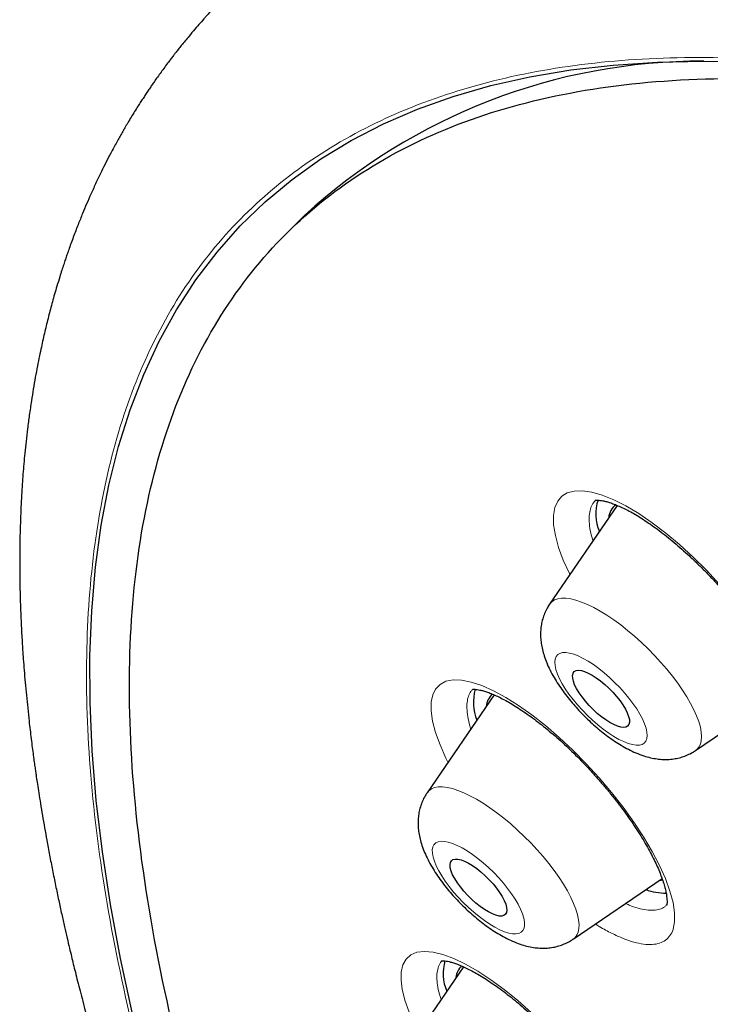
# Model space of a CAD drawing. Header units: millimetres. Extents: x 8 to 971, y 12 to 977.
# Tile 67 of 196: x 760 to 768, y 525 to 536. Entities that reach past the tile are written whole.
import ezdxf

# ---------------------------------------------------------------- set-up
doc = ezdxf.new("R2010")
doc.units = ezdxf.units.MM

msp = doc.modelspace()

# ---------------------------------------------------------------- linework, layer by layer
at = {"color": 7, "linetype": 'Continuous', "lineweight": 30}
for p, q in [((763.402, 534.058), (763.183, 533.839)), ((767.095, 530.636), (766.297, 529.472)), ((765.641, 528.4), (764.85, 527.244)), ((768.02, 527.744), (769.079, 528.465)), ((766.573, 525.517), (767.624, 526.232)), ((765.278, 525.191), (764.494, 524.047))]:
    msp.add_line(p, q, dxfattribs=at)
at = {"color": 252, "linetype": 'Continuous', "lineweight": 0}
msp.add_line((768.034, 527.754), (768.02, 527.744), dxfattribs=at)
at = {"color": 7, "linetype": 'Continuous', "lineweight": 30, "flags": 128}
for points in [[(761.369, 524.636), (761.228, 525.289), (761.11, 525.927), (761.015, 526.548), (760.943, 527.153), (760.895, 527.74), (760.869, 528.309), (760.867, 528.86), (760.889, 529.393), (760.933, 529.906), (761.001, 530.401), (761.092, 530.876), (761.206, 531.331), (761.343, 531.765), (761.503, 532.18), (761.686, 532.573), (761.891, 532.946), (762.12, 533.297), (762.37, 533.626), (762.643, 533.934), (762.938, 534.22), (763.255, 534.484), (763.593, 534.725), (763.953, 534.944), (764.334, 535.14), (764.736, 535.313), (765.158, 535.463), (765.601, 535.591), (766.064, 535.695), (766.546, 535.776), (767.048, 535.833), (767.569, 535.868), (768.109, 535.879), (768.667, 535.867)], [(767.218, 528.032), (767.197, 528.02), (767.17, 528.016), (767.136, 528.02), (767.097, 528.03), (767.054, 528.049), (767.008, 528.073), (766.959, 528.104), (766.909, 528.141), (766.859, 528.182), (766.81, 528.228), (766.762, 528.276), (766.719, 528.325), (766.679, 528.376), (766.644, 528.426), (766.615, 528.474), (766.592, 528.519), (766.577, 528.561), (766.569, 528.598), (766.568, 528.63), (766.574, 528.656), (766.588, 528.674), (766.609, 528.686), (766.637, 528.69), (766.671, 528.687), (766.709, 528.676), (766.753, 528.658), (766.799, 528.633), (766.848, 528.602), (766.898, 528.565), (766.948, 528.524), (766.997, 528.479), (767.044, 528.431), (767.088, 528.381), (767.128, 528.331), (767.163, 528.281), (767.192, 528.233), (767.214, 528.187), (767.23, 528.145), (767.238, 528.108), (767.239, 528.076), (767.232, 528.051), (767.218, 528.032)], [(765.788, 525.831), (765.776, 525.81), (765.757, 525.796), (765.732, 525.789), (765.7, 525.79), (765.663, 525.799), (765.621, 525.815), (765.575, 525.838), (765.527, 525.867), (765.477, 525.902), (765.427, 525.942), (765.377, 525.986), (765.33, 526.033), (765.285, 526.082), (765.243, 526.133), (765.207, 526.183), (765.176, 526.232), (765.151, 526.278), (765.134, 526.321), (765.123, 526.36), (765.12, 526.394), (765.124, 526.421), (765.136, 526.442), (765.155, 526.456), (765.181, 526.462), (765.212, 526.461), (765.25, 526.453), (765.291, 526.437), (765.337, 526.414), (765.385, 526.385), (765.435, 526.35), (765.485, 526.31), (765.535, 526.266), (765.583, 526.219), (765.628, 526.169), (765.669, 526.119), (765.705, 526.069), (765.736, 526.02), (765.761, 525.974), (765.779, 525.93), (765.789, 525.892), (765.792, 525.858), (765.788, 525.831)], [(767.594, 526.212), (767.613, 526.215), (767.63, 526.219)]]:
    msp.add_lwpolyline(points, dxfattribs=at)
at = {"color": 252, "linetype": 'Continuous', "lineweight": 0, "flags": 128}
for points in [[(766.536, 529.82), (766.53, 529.831), (766.457, 529.991), (766.402, 530.14), (766.364, 530.279), (766.343, 530.405), (766.342, 530.515), (766.358, 530.61), (766.392, 530.688), (766.44, 530.744), (766.503, 530.783), (766.585, 530.806), (766.683, 530.81), (766.795, 530.793), (766.919, 530.758), (767.054, 530.703), (767.198, 530.63), (767.349, 530.539), (767.507, 530.432), (767.667, 530.31), (767.829, 530.174), (767.991, 530.027), (768.149, 529.87), (768.304, 529.704)], [(766.297, 529.472), (766.322, 529.5), (766.354, 529.521), (766.393, 529.535), (766.438, 529.542), (766.489, 529.541), (766.546, 529.533), (766.607, 529.518), (766.673, 529.496), (766.744, 529.466), (766.818, 529.43), (766.894, 529.388), (766.973, 529.339), (767.054, 529.284), (767.136, 529.225), (767.218, 529.16), (767.299, 529.091), (767.38, 529.018), (767.459, 528.943), (767.536, 528.864), (767.61, 528.784), (767.68, 528.703), (767.747, 528.62), (767.809, 528.538), (767.865, 528.457), (767.917, 528.377), (767.962, 528.299), (768.001, 528.224), (768.033, 528.152), (768.059, 528.084), (768.077, 528.02), (768.088, 527.961), (768.092, 527.907), (768.088, 527.859), (768.077, 527.818), (768.059, 527.783), (768.034, 527.754), (768.034, 527.754)], [(766.392, 528.875), (766.373, 528.852), (766.362, 528.822), (766.358, 528.787), (766.361, 528.745), (766.371, 528.698), (766.389, 528.646), (766.414, 528.591), (766.445, 528.532), (766.482, 528.471), (766.525, 528.408), (766.574, 528.344), (766.626, 528.281), (766.683, 528.219), (766.742, 528.158), (766.804, 528.1), (766.867, 528.045), (766.93, 527.995), (766.994, 527.949), (767.055, 527.909), (767.115, 527.875), (767.172, 527.848), (767.226, 527.827), (767.275, 527.813), (767.319, 527.807), (767.357, 527.808), (767.389, 527.816), (767.415, 527.832), (767.434, 527.855), (767.445, 527.884), (767.449, 527.92), (767.446, 527.961), (767.436, 528.008), (767.418, 528.06), (767.393, 528.116), (767.362, 528.174), (767.325, 528.236), (767.281, 528.298), (767.233, 528.362), (767.18, 528.425), (767.124, 528.488), (767.064, 528.548), (767.003, 528.606), (766.94, 528.661), (766.876, 528.711), (766.813, 528.757), (766.751, 528.797), (766.692, 528.831), (766.635, 528.859), (766.581, 528.88), (766.532, 528.893), (766.488, 528.9), (766.45, 528.899), (766.418, 528.89), (766.392, 528.875)], [(765.096, 527.605), (765.071, 527.653), (765.002, 527.81), (764.949, 527.956), (764.915, 528.09), (764.898, 528.21), (764.899, 528.316), (764.916, 528.4), (764.95, 528.468), (765.002, 528.523), (765.072, 528.56), (765.157, 528.577), (765.257, 528.574), (765.371, 528.551), (765.496, 528.51), (765.633, 528.449), (765.778, 528.37), (765.93, 528.275), (766.088, 528.163), (766.249, 528.037), (766.41, 527.898), (766.571, 527.747), (766.729, 527.587), (766.882, 527.421), (767.028, 527.249), (767.166, 527.073), (767.292, 526.898), (767.407, 526.724), (767.508, 526.553), (767.595, 526.388), (767.665, 526.232), (767.718, 526.085), (767.754, 525.95), (767.772, 525.829), (767.772, 525.723), (767.754, 525.633), (767.754, 525.633)], [(764.847, 527.24), (764.869, 527.268), (764.9, 527.29), (764.938, 527.306), (764.982, 527.314), (765.032, 527.315), (765.087, 527.308), (765.148, 527.294), (765.213, 527.273), (765.283, 527.245), (765.356, 527.21), (765.433, 527.169), (765.511, 527.121), (765.592, 527.068), (765.673, 527.009), (765.755, 526.945), (765.837, 526.877), (765.918, 526.805), (765.997, 526.73), (766.075, 526.652), (766.149, 526.572), (766.22, 526.491), (766.287, 526.409), (766.35, 526.326), (766.408, 526.245), (766.46, 526.165), (766.507, 526.086), (766.547, 526.01), (766.58, 525.938), (766.607, 525.869), (766.627, 525.804), (766.639, 525.744), (766.644, 525.689), (766.642, 525.641), (766.633, 525.598)], [(764.917, 526.605), (764.911, 526.571), (764.912, 526.531), (764.92, 526.486), (764.935, 526.436), (764.958, 526.381), (764.987, 526.323), (765.023, 526.263), (765.064, 526.2), (765.111, 526.137), (765.162, 526.073), (765.218, 526.011), (765.276, 525.949), (765.337, 525.89), (765.4, 525.835), (765.463, 525.783), (765.527, 525.736), (765.589, 525.694), (765.65, 525.658), (765.708, 525.628), (765.762, 525.605), (765.813, 525.589), (765.858, 525.581), (765.898, 525.579), (765.932, 525.585), (765.96, 525.599), (765.981, 525.619), (765.995, 525.647), (766.001, 525.681), (766.001, 525.721), (765.992, 525.766), (765.977, 525.816), (765.954, 525.871), (765.925, 525.928), (765.89, 525.989), (765.848, 526.051), (765.801, 526.115), (765.75, 526.178), (765.695, 526.241), (765.636, 526.302), (765.575, 526.361), (765.512, 526.417), (765.449, 526.469), (765.386, 526.516), (765.323, 526.558), (765.263, 526.594), (765.205, 526.624), (765.15, 526.647), (765.1, 526.662), (765.054, 526.671), (765.014, 526.672), (764.98, 526.666), (764.952, 526.653), (764.931, 526.632), (764.917, 526.605)], [(764.636, 524.654), (764.587, 524.797), (764.555, 524.926), (764.542, 525.034), (764.544, 525.129), (764.564, 525.214), (764.603, 525.282), (764.658, 525.332), (764.73, 525.362), (764.818, 525.373), (764.92, 525.364), (765.036, 525.335), (765.164, 525.288), (765.302, 525.222), (765.448, 525.138), (765.602, 525.037), (765.76, 524.922), (765.921, 524.792), (766.083, 524.649)]]:
    msp.add_lwpolyline(points, dxfattribs=at)
at = {"color": 7, "linetype": 'Continuous', "lineweight": 30}
for centre, radius, start, end in [((768.094, 528.923), 6.956, 89.8147, 132.4182), ((767.355, 530.534), 0.514, 161.267, 203.5282), ((767.204, 530.474), 0.21, 125.9805, 175.4365), ((765.946, 528.31), 0.55, 163.572, 202.235), ((765.764, 528.243), 0.218, 130.2822, 174.73), ((767.687, 526.849), 0.79, 251.16, 269.0596), ((765.575, 525.112), 0.536, 163.7621, 202.8368), ((765.407, 525.047), 0.217, 134.2797, 175.1001)]:
    msp.add_arc(centre, radius, start, end, dxfattribs=at)
at = {"color": 252, "linetype": 'Continuous', "lineweight": 0}
msp.add_arc((766.486, 525.643), 0.154, 304.6163, 342.8653, dxfattribs=at)
for points, knots in [([(762.63, 536.801), (762.666, 536.843), (762.907, 537.114), (763.453, 537.512), (764.272, 537.988), (765.201, 538.345), (766.224, 538.593), (767.343, 538.73), (768.552, 538.755), (769.848, 538.667), (771.227, 538.469), (772.684, 538.159), (774.215, 537.739), (775.815, 537.21), (777.479, 536.575), (779.202, 535.834), (780.978, 534.99), (782.803, 534.047), (784.669, 533.006), (786.571, 531.871), (788.503, 530.646), (790.46, 529.335), (792.434, 527.941), (794.421, 526.47), (796.412, 524.925), (798.403, 523.311), (800.387, 521.635), (802.358, 519.9), (804.309, 518.113), (806.234, 516.278), (808.128, 514.403), (809.984, 512.492), (811.797, 510.551), (813.56, 508.588), (815.269, 506.608), (816.917, 504.616), (818.501, 502.621), (820.014, 500.627), (821.452, 498.641), (822.81, 496.669), (824.084, 494.718), (825.271, 492.793), (826.366, 490.901), (827.366, 489.048), (828.268, 487.239), (829.069, 485.48), (829.766, 483.777), (830.358, 482.135), (830.842, 480.559), (831.217, 479.054), (831.481, 477.625), (831.635, 476.277), (831.676, 475.013), (831.607, 473.838), (831.425, 472.755), (831.133, 471.768), (830.728, 470.882), (830.26, 470.138), (829.876, 469.74), (829.706, 469.563)], [0, 0, 0, 0, 0.003203, 0.021066, 0.038929, 0.056792, 0.074656, 0.092519, 0.110382, 0.128245, 0.146108, 0.163971, 0.181834, 0.199697, 0.21756, 0.235424, 0.253287, 0.27115, 0.289013, 0.306876, 0.324739, 0.342602, 0.360466, 0.378329, 0.396192, 0.414055, 0.431918, 0.449781, 0.467644, 0.485507, 0.503371, 0.521234, 0.539097, 0.55696, 0.574823, 0.592686, 0.610549, 0.628412, 0.646275, 0.664139, 0.682002, 0.699865, 0.717728, 0.735591, 0.753454, 0.771317, 0.789181, 0.807044, 0.824907, 0.84277, 0.860633, 0.878496, 0.896359, 0.914222, 0.932085, 0.949949, 0.967812, 0.985675, 1, 1, 1, 1]), ([(762.659, 520.421), (762.43, 521.041), (761.974, 522.276), (761.468, 524.016), (761.099, 525.658), (760.878, 527.195), (760.803, 528.63), (760.873, 529.956), (761.085, 531.165), (761.44, 532.243), (761.938, 533.186), (762.578, 533.993), (763.36, 534.665), (764.28, 535.199), (765.328, 535.593), (766.497, 535.842), (767.784, 535.944), (769.187, 535.897), (770.708, 535.704), (772.338, 535.364), (774.062, 534.884), (775.868, 534.266), (777.747, 533.51), (779.701, 532.618), (781.728, 531.588), (783.82, 530.427), (785.958, 529.146), (788.125, 527.754), (790.312, 526.257), (792.518, 524.654), (794.743, 522.945), (796.979, 521.139), (799.205, 519.252), (801.404, 517.299), (803.564, 515.287), (805.687, 513.218), (807.772, 511.09), (809.81, 508.914), (811.786, 506.709), (813.681, 504.491), (815.487, 502.272), (817.204, 500.051), (818.831, 497.829), (820.362, 495.614), (821.786, 493.425), (823.089, 491.282), (824.266, 489.192), (825.313, 487.159), (826.241, 485.175), (826.749, 483.911), (827.004, 483.276)], [0, 0, 0, 0, 0.020985, 0.041789, 0.062502, 0.083215, 0.104018, 0.125, 0.145987, 0.166791, 0.187505, 0.208217, 0.229019, 0.25, 0.270986, 0.291791, 0.312505, 0.333217, 0.354019, 0.375, 0.395986, 0.416791, 0.437505, 0.458217, 0.479019, 0.5, 0.520986, 0.541791, 0.562505, 0.583217, 0.604019, 0.625, 0.645986, 0.666791, 0.687505, 0.708217, 0.729019, 0.75, 0.770986, 0.791791, 0.812505, 0.833217, 0.854019, 0.875, 0.895985, 0.916789, 0.937502, 0.958215, 0.979017, 1, 1, 1, 1]), ([(766.836, 530.692), (766.826, 530.682), (766.801, 530.655), (766.777, 530.595), (766.762, 530.515), (766.764, 530.42), (766.778, 530.321), (766.799, 530.249), (766.808, 530.217)], [0, 0, 0, 0, 0.117241, 0.301329, 0.48601, 0.670106, 0.854435, 1, 1, 1, 1]), ([(765.39, 528.465), (765.381, 528.457), (765.358, 528.435), (765.335, 528.383), (765.32, 528.311), (765.318, 528.222), (765.334, 528.119), (765.35, 528.043), (765.365, 528), (765.366, 527.998)], [0, 0, 0, 0, 0.100933, 0.272132, 0.443317, 0.62631, 0.809899, 0.992887, 1, 1, 1, 1]), ([(767.193, 525.939), (767.207, 525.932), (767.259, 525.907), (767.342, 525.88), (767.44, 525.859), (767.525, 525.855), (767.598, 525.868), (767.649, 525.891), (767.671, 525.915), (767.678, 525.923)], [0, 0, 0, 0, 0.060673, 0.231509, 0.402223, 0.573478, 0.744186, 0.915351, 1, 1, 1, 1]), ([(767.754, 525.633), (767.754, 525.632), (767.745, 525.605), (767.721, 525.556), (767.667, 525.502), (767.597, 525.467), (767.51, 525.451), (767.409, 525.455), (767.294, 525.479), (767.167, 525.522), (767.03, 525.585), (766.919, 525.643), (766.852, 525.686), (766.837, 525.696)], [0, 0, 0, 0, 0.000863, 0.108112, 0.215707, 0.322957, 0.430204, 0.537796, 0.645046, 0.752367, 0.860032, 0.967356, 1, 1, 1, 1]), ([(765.027, 525.262), (765.024, 525.259), (765.004, 525.242), (764.983, 525.197), (764.965, 525.127), (764.963, 525.044), (764.975, 524.949), (764.993, 524.87), (765.011, 524.818), (765.015, 524.807)], [0, 0, 0, 0, 0.042762, 0.229412, 0.415472, 0.589656, 0.763837, 0.950032, 1, 1, 1, 1])]:
    msp.add_open_spline(points, degree=3, knots=knots, dxfattribs=at)
at = {"color": 7, "linetype": 'Continuous', "lineweight": 30}
for points, knots in [([(762.629, 536.813), (762.594, 536.778), (762.53, 536.714), (762.447, 536.629), (762.383, 536.562), (762.334, 536.51), (762.292, 536.465), (762.257, 536.426), (762.217, 536.382), (762.167, 536.326), (762.105, 536.254), (762.045, 536.183), (761.992, 536.118), (761.949, 536.066), (761.911, 536.018), (761.88, 535.979), (761.852, 535.942), (761.82, 535.902), (761.782, 535.851), (761.74, 535.794), (761.697, 535.735), (761.657, 535.68), (761.623, 535.631), (761.592, 535.586), (761.563, 535.543), (761.533, 535.498), (761.502, 535.451), (761.47, 535.402), (761.434, 535.347), (761.395, 535.285), (761.354, 535.218), (761.316, 535.154), (761.28, 535.094), (761.237, 535.018), (761.181, 534.919), (761.117, 534.8), (761.057, 534.684), (761, 534.57), (760.942, 534.448), (760.883, 534.32), (760.829, 534.197), (760.787, 534.097), (760.754, 534.015), (760.727, 533.947), (760.699, 533.876), (760.671, 533.801), (760.643, 533.726), (760.618, 533.656), (760.597, 533.595), (760.577, 533.538), (760.557, 533.477), (760.535, 533.408), (760.508, 533.323), (760.479, 533.229), (760.45, 533.131), (760.425, 533.04), (760.401, 532.951), (760.378, 532.864), (760.356, 532.776), (760.335, 532.688), (760.314, 532.598), (760.293, 532.502), (760.27, 532.396), (760.247, 532.277), (760.222, 532.147), (760.199, 532.01), (760.175, 531.861), (760.152, 531.705), (760.131, 531.545), (760.114, 531.396), (760.099, 531.258), (760.087, 531.129), (760.077, 531.007), (760.068, 530.884), (760.06, 530.755), (760.053, 530.615), (760.047, 530.468), (760.042, 530.314), (760.039, 530.154), (760.038, 529.986), (760.038, 529.817), (760.041, 529.654), (760.045, 529.505), (760.05, 529.37), (760.055, 529.246), (760.061, 529.132), (760.067, 529.027), (760.073, 528.924), (760.081, 528.814), (760.091, 528.687), (760.103, 528.545), (760.117, 528.395), (760.132, 528.243), (760.147, 528.106), (760.161, 527.986), (760.173, 527.882), (760.186, 527.782), (760.198, 527.691), (760.209, 527.61), (760.219, 527.542), (760.227, 527.483), (760.236, 527.42), (760.248, 527.34), (760.264, 527.236), (760.284, 527.113), (760.307, 526.976), (760.332, 526.831), (760.36, 526.675), (760.391, 526.509), (760.425, 526.331), (760.461, 526.153), (760.498, 525.979), (760.533, 525.817), (760.566, 525.668), (760.597, 525.535), (760.625, 525.418), (760.649, 525.315), (760.672, 525.22), (760.696, 525.123), (760.722, 525.018), (760.751, 524.904), (760.783, 524.781), (760.82, 524.644), (760.861, 524.49), (760.906, 524.329), (760.953, 524.162), (761.001, 523.993), (761.055, 523.81), (761.106, 523.64), (761.153, 523.489), (761.192, 523.364), (761.228, 523.248), (761.26, 523.147), (761.288, 523.062), (761.309, 522.996), (761.325, 522.947), (761.339, 522.904), (761.355, 522.855), (761.377, 522.79), (761.403, 522.711), (761.462, 522.537), (761.551, 522.279), (761.668, 521.946), (761.775, 521.653), (761.87, 521.398), (761.954, 521.179), (762.034, 520.97), (762.112, 520.772), (762.185, 520.588), (762.253, 520.418), (762.315, 520.267), (762.369, 520.135), (762.416, 520.022), (762.456, 519.926), (762.486, 519.855), (762.507, 519.805), (762.521, 519.772), (762.534, 519.741), (762.55, 519.702), (762.573, 519.648), (762.604, 519.577), (762.64, 519.492), (762.681, 519.398), (762.723, 519.301), (762.81, 519.101), (762.926, 518.839), (763.075, 518.511), (763.213, 518.211), (763.362, 517.892), (763.524, 517.551), (763.7, 517.187), (763.89, 516.801), (764.064, 516.454), (764.214, 516.16), (764.33, 515.935), (764.437, 515.729), (764.533, 515.545), (764.612, 515.396), (764.673, 515.281), (764.718, 515.196), (764.757, 515.124), (764.787, 515.067), (764.813, 515.02), (764.843, 514.964), (764.884, 514.888), (764.94, 514.785), (765.007, 514.66), (765.087, 514.514), (765.179, 514.347), (765.283, 514.16), (765.398, 513.954), (765.523, 513.73), (765.771, 513.294), (766.144, 512.649), (766.594, 511.894), (766.994, 511.238), (767.339, 510.682), (767.692, 510.123), (768.006, 509.635), (768.27, 509.228), (768.478, 508.912), (768.673, 508.619), (768.853, 508.349), (769.011, 508.114), (769.148, 507.912), (769.264, 507.741), (769.37, 507.587), (769.462, 507.452), (769.539, 507.341), (769.611, 507.236), (769.688, 507.125), (769.781, 506.992), (769.877, 506.853), (769.977, 506.711), (770.079, 506.566), (770.189, 506.409), (770.31, 506.238), (770.445, 506.048), (770.594, 505.84), (770.755, 505.616), (770.928, 505.376), (771.117, 505.116), (771.322, 504.836), (771.548, 504.53), (771.796, 504.196), (772.067, 503.834), (772.358, 503.449), (772.669, 503.042), (772.999, 502.613), (773.343, 502.17), (773.701, 501.715), (774.071, 501.249), (774.46, 500.764), (774.87, 500.258), (775.309, 499.723), (775.78, 499.156), (776.283, 498.557), (776.81, 497.937), (777.362, 497.297), (777.94, 496.636), (778.531, 495.969), (779.136, 495.296), (779.753, 494.62), (780.393, 493.927), (781.058, 493.218), (781.726, 492.518), (782.394, 491.826), (783.063, 491.144), (783.751, 490.451), (784.46, 489.748), (785.19, 489.036), (785.94, 488.314), (786.688, 487.606), (787.433, 486.911), (788.174, 486.231), (788.931, 485.546), (789.593, 484.956), (790.003, 484.597), (790.155, 484.465)], [0, 0, 0, 0, 0.002524, 0.004738, 0.006649, 0.008292, 0.009693, 0.010852, 0.011919, 0.014023, 0.016404, 0.019185, 0.021045, 0.022854, 0.0244, 0.025682, 0.026725, 0.027994, 0.02969, 0.031724, 0.033603, 0.035459, 0.03702, 0.03835, 0.039716, 0.041146, 0.042641, 0.044196, 0.045802, 0.047894, 0.050035, 0.052035, 0.053864, 0.05558, 0.059016, 0.062977, 0.066344, 0.069448, 0.073242, 0.077144, 0.080676, 0.083979, 0.085836, 0.087759, 0.089798, 0.091953, 0.094168, 0.096173, 0.097835, 0.099326, 0.101003, 0.102936, 0.105112, 0.108095, 0.110767, 0.113199, 0.115599, 0.117984, 0.120364, 0.122742, 0.12512, 0.127632, 0.13043, 0.133593, 0.137114, 0.140751, 0.144374, 0.148804, 0.152917, 0.156714, 0.160227, 0.163475, 0.166476, 0.169447, 0.172699, 0.176183, 0.179815, 0.183593, 0.18752, 0.1916, 0.195795, 0.199727, 0.203297, 0.206451, 0.209342, 0.21203, 0.214516, 0.216678, 0.219224, 0.222176, 0.22553, 0.229012, 0.232476, 0.235924, 0.238284, 0.240636, 0.242929, 0.244977, 0.246761, 0.248283, 0.249542, 0.250656, 0.252502, 0.254802, 0.257556, 0.260672, 0.263835, 0.267019, 0.2708, 0.27461, 0.278449, 0.282147, 0.28559, 0.288707, 0.291498, 0.293951, 0.296054, 0.297894, 0.299884, 0.302051, 0.304397, 0.306921, 0.309647, 0.312776, 0.316353, 0.319477, 0.322876, 0.326551, 0.330502, 0.333025, 0.335599, 0.337909, 0.339899, 0.34157, 0.342921, 0.343759, 0.344471, 0.345428, 0.346685, 0.34824, 0.350089, 0.356864, 0.363268, 0.369302, 0.37367, 0.37782, 0.381754, 0.385471, 0.388959, 0.392123, 0.394942, 0.39737, 0.399467, 0.401234, 0.40267, 0.403403, 0.404006, 0.404489, 0.405152, 0.406137, 0.407444, 0.409068, 0.410824, 0.412606, 0.414413, 0.421759, 0.426894, 0.432252, 0.437969, 0.444055, 0.450511, 0.457335, 0.464524, 0.468824, 0.47276, 0.476332, 0.47954, 0.482383, 0.484049, 0.485539, 0.486779, 0.487762, 0.488492, 0.489224, 0.490643, 0.492427, 0.494575, 0.497088, 0.499965, 0.503146, 0.506678, 0.510558, 0.514563, 0.528912, 0.543333, 0.552547, 0.561789, 0.571061, 0.580354, 0.585938, 0.591134, 0.595942, 0.600363, 0.604396, 0.607461, 0.610257, 0.612784, 0.615013, 0.616829, 0.618222, 0.620129, 0.622292, 0.624713, 0.626895, 0.629252, 0.631783, 0.63452, 0.637602, 0.641044, 0.644618, 0.648512, 0.652726, 0.65726, 0.662113, 0.66761, 0.673466, 0.679682, 0.686257, 0.693192, 0.700487, 0.707694, 0.715221, 0.723067, 0.731232, 0.739717, 0.749065, 0.758773, 0.768839, 0.779264, 0.790049, 0.801192, 0.812027, 0.823181, 0.834655, 0.846448, 0.85856, 0.869849, 0.881402, 0.893219, 0.9053, 0.917645, 0.930254, 0.943127, 0.955159, 0.967412, 0.979887, 0.992582, 1, 1, 1, 1]), ([(795.747, 480.593), (795.68, 480.643), (794.713, 481.369), (792.861, 482.886), (790.21, 485.133), (787.61, 487.481), (785.055, 489.914), (782.562, 492.423), (780.144, 494.99), (777.818, 497.6), (775.598, 500.238), (773.498, 502.886), (771.529, 505.528), (769.705, 508.149), (768.037, 510.732), (766.535, 513.26), (765.208, 515.72), (764.064, 518.094), (763.112, 520.369), (762.355, 522.531), (761.799, 524.566), (761.448, 526.462), (761.304, 528.207), (761.367, 529.79), (761.637, 531.201), (762.113, 532.433), (762.791, 533.477), (763.668, 534.326), (764.738, 534.977), (765.993, 535.423), (767.428, 535.664), (769.032, 535.697), (770.796, 535.522), (772.71, 535.14), (774.76, 534.554), (776.935, 533.767), (779.221, 532.785), (781.605, 531.609), (784.027, 530.286), (785.681, 529.269), (786.487, 528.774)], [0, 0, 0, 0, 0.002044, 0.029705, 0.056694, 0.083684, 0.110673, 0.137662, 0.164652, 0.191641, 0.218631, 0.24562, 0.27261, 0.299599, 0.326589, 0.353578, 0.380568, 0.407557, 0.434547, 0.461536, 0.488526, 0.515515, 0.542505, 0.569494, 0.596484, 0.623473, 0.650462, 0.677452, 0.704441, 0.731431, 0.75842, 0.78541, 0.812399, 0.839389, 0.866378, 0.893368, 0.920357, 0.947347, 0.974336, 1, 1, 1, 1]), ([(766.832, 530.695), (766.832, 530.695), (766.832, 530.695), (766.843, 530.697), (766.862, 530.698), (766.89, 530.696), (766.925, 530.691), (766.968, 530.681), (767.017, 530.667), (767.073, 530.646), (767.134, 530.62), (767.201, 530.588), (767.273, 530.55), (767.348, 530.506), (767.426, 530.456), (767.507, 530.4), (767.591, 530.339), (767.678, 530.272), (767.767, 530.199), (767.857, 530.122), (767.947, 530.04), (768.037, 529.955), (768.126, 529.867), (768.213, 529.776), (768.297, 529.684), (768.379, 529.591), (768.458, 529.496), (768.535, 529.399), (768.609, 529.302), (768.679, 529.203), (768.746, 529.105), (768.809, 529.008), (768.867, 528.913), (768.919, 528.821), (768.965, 528.733), (769.005, 528.65), (769.04, 528.572), (769.068, 528.499), (769.091, 528.431), (769.109, 528.368), (769.122, 528.312), (769.13, 528.263), (769.133, 528.221), (769.133, 528.189), (769.131, 528.165), (769.128, 528.15), (769.126, 528.144), (769.126, 528.145), (769.126, 528.145)], [0, 0, 0, 0, 0.015796, 0.036779, 0.056894, 0.076881, 0.097, 0.11744, 0.138273, 0.159493, 0.181063, 0.202925, 0.22502, 0.24722, 0.269269, 0.291753, 0.314615, 0.337798, 0.361237, 0.384862, 0.408596, 0.432368, 0.456081, 0.479676, 0.503099, 0.526309, 0.549394, 0.572774, 0.596389, 0.620164, 0.644016, 0.667827, 0.691485, 0.714882, 0.737924, 0.760517, 0.782586, 0.804347, 0.826304, 0.848142, 0.86978, 0.891137, 0.912148, 0.932787, 0.953091, 0.973213, 0.993399, 1, 1, 1, 1]), ([(766.297, 529.471), (766.286, 529.455), (766.263, 529.42), (766.236, 529.361), (766.213, 529.296), (766.198, 529.23), (766.19, 529.163), (766.189, 529.094), (766.194, 529.025), (766.207, 528.952), (766.226, 528.877), (766.254, 528.797), (766.29, 528.713), (766.335, 528.628), (766.385, 528.544), (766.44, 528.463), (766.498, 528.384), (766.56, 528.308), (766.625, 528.235), (766.692, 528.164), (766.762, 528.095), (766.834, 528.03), (766.908, 527.968), (766.985, 527.909), (767.063, 527.854), (767.144, 527.803), (767.228, 527.756), (767.316, 527.714), (767.403, 527.681), (767.487, 527.658), (767.564, 527.644), (767.638, 527.637), (767.709, 527.638), (767.778, 527.646), (767.846, 527.661), (767.91, 527.683), (767.969, 527.711), (768.004, 527.734), (768.019, 527.744)], [0, 0, 0, 0, 0.018888, 0.04167, 0.064366, 0.087152, 0.110246, 0.133922, 0.158544, 0.184593, 0.212623, 0.243084, 0.275837, 0.309541, 0.342499, 0.374403, 0.405421, 0.435801, 0.465768, 0.495498, 0.525149, 0.554858, 0.584742, 0.61497, 0.645745, 0.677327, 0.710049, 0.744303, 0.780321, 0.810605, 0.838447, 0.86442, 0.889086, 0.91287, 0.93606, 0.95886, 0.981401, 1, 1, 1, 1]), ([(765.38, 528.464), (765.38, 528.464), (765.381, 528.464), (765.391, 528.466), (765.41, 528.466), (765.438, 528.464), (765.473, 528.458), (765.515, 528.448), (765.564, 528.432), (765.619, 528.411), (765.679, 528.384), (765.745, 528.351), (765.815, 528.313), (765.891, 528.268), (765.97, 528.216), (766.053, 528.159), (766.139, 528.096), (766.226, 528.028), (766.315, 527.954), (766.405, 527.877), (766.494, 527.796), (766.582, 527.711), (766.669, 527.624), (766.755, 527.535), (766.839, 527.442), (766.922, 527.347), (767.003, 527.25), (767.082, 527.151), (767.157, 527.052), (767.229, 526.954), (767.296, 526.856), (767.358, 526.761), (767.414, 526.669), (767.465, 526.58), (767.51, 526.495), (767.551, 526.412), (767.586, 526.333), (767.615, 526.259), (767.639, 526.19), (767.658, 526.127), (767.671, 526.071), (767.679, 526.022), (767.683, 525.983), (767.684, 525.952), (767.682, 525.931), (767.68, 525.92), (767.679, 525.917), (767.679, 525.917), (767.679, 525.917)], [0, 0, 0, 0, 0.015571, 0.036877, 0.057308, 0.077559, 0.097897, 0.118485, 0.139386, 0.160603, 0.182079, 0.203483, 0.225455, 0.247928, 0.27083, 0.294085, 0.317608, 0.341317, 0.365127, 0.38895, 0.412701, 0.436324, 0.459811, 0.483106, 0.506737, 0.530643, 0.554752, 0.578985, 0.603247, 0.627409, 0.651377, 0.675063, 0.698384, 0.721278, 0.743951, 0.766835, 0.789717, 0.812509, 0.835116, 0.857434, 0.879367, 0.900816, 0.921721, 0.942064, 0.961903, 0.981417, 0.994203, 1, 1, 1, 1]), ([(764.85, 527.243), (764.848, 527.241), (764.832, 527.22), (764.808, 527.176), (764.787, 527.128), (764.777, 527.1), (764.775, 527.094)], [0, 0, 0, 0, 0.055486, 0.4687862, 0.8786578, 1, 1, 1, 1]), ([(764.775, 527.094), (764.769, 527.072), (764.755, 527.028), (764.745, 526.96), (764.741, 526.892), (764.744, 526.823), (764.754, 526.752), (764.771, 526.677), (764.795, 526.599), (764.829, 526.517), (764.87, 526.432), (764.919, 526.347), (764.972, 526.265), (765.029, 526.185), (765.09, 526.108), (765.154, 526.034), (765.22, 525.962), (765.289, 525.893), (765.36, 525.826), (765.434, 525.763), (765.509, 525.703), (765.587, 525.646), (765.667, 525.594), (765.749, 525.545), (765.836, 525.502), (765.923, 525.466), (766.007, 525.439), (766.085, 525.421), (766.16, 525.412), (766.232, 525.409), (766.303, 525.414), (766.371, 525.427), (766.437, 525.446), (766.499, 525.473), (766.545, 525.496), (766.568, 525.513), (766.572, 525.517)], [0, 0, 0, 0, 0.024726, 0.048998, 0.073799, 0.099449, 0.12641, 0.155249, 0.186528, 0.220407, 0.256007, 0.291271, 0.325444, 0.358595, 0.390978, 0.422835, 0.454378, 0.485784, 0.517207, 0.548759, 0.580605, 0.612948, 0.646034, 0.68019, 0.715817, 0.753276, 0.786453, 0.816949, 0.845186, 0.871811, 0.897334, 0.922117, 0.946405, 0.970365, 0.994124, 1, 1, 1, 1]), ([(765.017, 525.261), (765.017, 525.261), (765.018, 525.261), (765.027, 525.262), (765.046, 525.262), (765.073, 525.259), (765.107, 525.253), (765.148, 525.242), (765.196, 525.226), (765.25, 525.204), (765.311, 525.177), (765.378, 525.143), (765.45, 525.103), (765.526, 525.057), (765.606, 525.004), (765.69, 524.946), (765.775, 524.883), (765.862, 524.815), (765.95, 524.742), (766.037, 524.666), (766.125, 524.586), (766.213, 524.502), (766.301, 524.413), (766.389, 524.322), (766.476, 524.227), (766.561, 524.13), (766.643, 524.033), (766.722, 523.935), (766.797, 523.837), (766.867, 523.741), (766.933, 523.647), (766.993, 523.554), (767.05, 523.463), (767.102, 523.373), (767.149, 523.286), (767.191, 523.202), (767.227, 523.123), (767.257, 523.048), (767.282, 522.98), (767.301, 522.918), (767.314, 522.864), (767.322, 522.819), (767.325, 522.791), (767.327, 522.772), (767.327, 522.754), (767.326, 522.736), (767.324, 522.724), (767.323, 522.719), (767.323, 522.72), (767.323, 522.72)], [0, 0, 0, 0, 0.013714, 0.034711, 0.054883, 0.07487, 0.094914, 0.114904, 0.135149, 0.156081, 0.17765, 0.199793, 0.222425, 0.245451, 0.268775, 0.292297, 0.315926, 0.339573, 0.363148, 0.386664, 0.409926, 0.433574, 0.457543, 0.481758, 0.506141, 0.530599, 0.555021, 0.5793, 0.60335, 0.627099, 0.650487, 0.673693, 0.697106, 0.720611, 0.744151, 0.767622, 0.790933, 0.81398, 0.836667, 0.858895, 0.880568, 0.901624, 0.920243, 0.926421, 0.938332, 0.958249, 0.978199, 0.998379, 1, 1, 1, 1])]:
    msp.add_open_spline(points, degree=3, knots=knots, dxfattribs=at)

doc.saveas('drawing.dxf')
